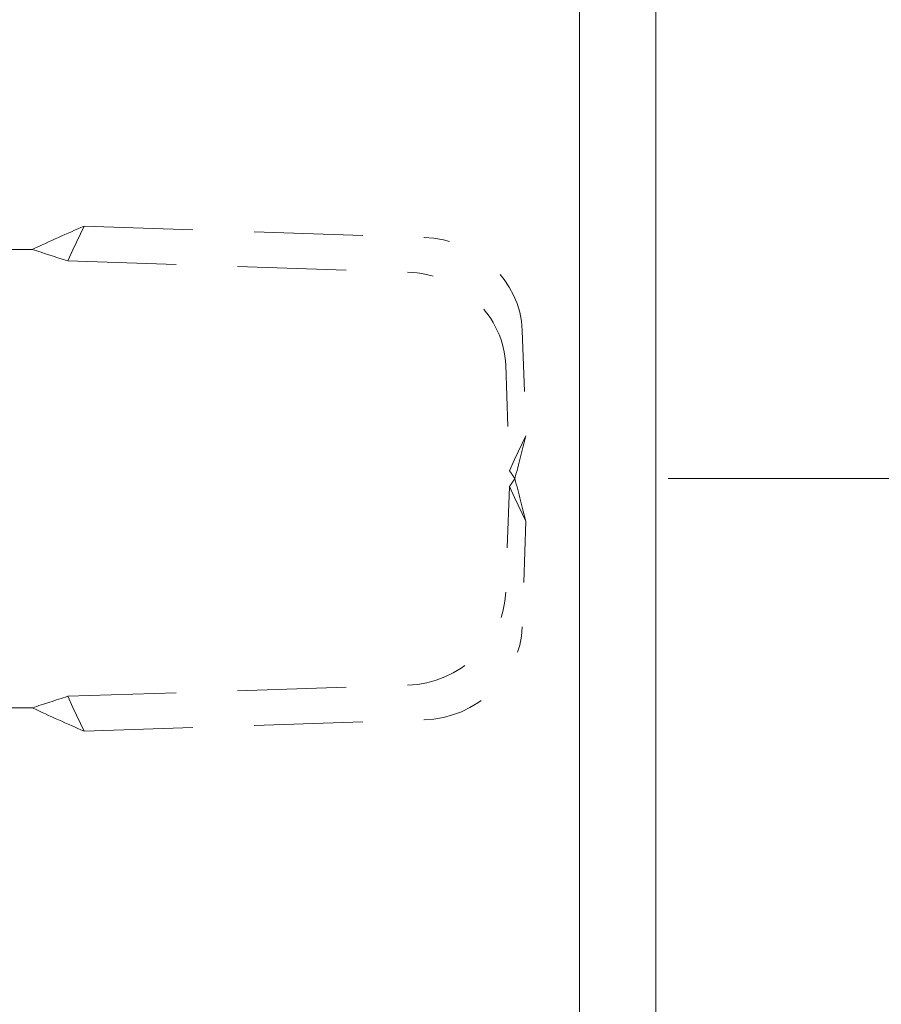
# Model space of a CAD drawing. Header units: inches. Extents: x 6 to 130, y 8 to 87.
# Tile 10 of 16: x 46.78 to 48.19, y 40.93 to 42.54. Entities that reach past the tile are written whole.
import ezdxf

# ---------------------------------------------------------------- set-up
doc = ezdxf.new("R2010")
doc.units = ezdxf.units.IN
doc.header["$LTSCALE"] = 4
doc.header["$MEASUREMENT"] = 0
doc.linetypes.add('DASHED', pattern=[0.2067, 0.1654, -0.0413])
for name, color, linetype, lineweight in [('Dimension (ANSI)', 7, 'Continuous', 5), ('Hidden (ANSI)', 7, 'DASHED', 5), ('Visible (ANSI)', 7, 'Continuous', 5)]:
    doc.layers.add(name, color=color, linetype=linetype, lineweight=lineweight)
doc.styles.add('Note Text (ANSI)', font='RomanS.shx')
doc.dimstyles.new('Default (ANSI)', dxfattribs={"dimscale": 4, "dimtxt": 0.125, "dimasz": 0.098425, "dimexe": 0.125, "dimexo": 0.0625, "dimgap": 0.031496, "dimtad": 0, "dimtih": 1, "dimtoh": 1, "dimrnd": 1e-08, "dimzin": 0, "dimdsep": 46, "dimtxsty": 'Note Text (ANSI)', "dimcen": 0.09, "dimdle": 0.393701, "dimclrd": 256, "dimclre": 256, "dimclrt": 256, "dimadec": 0, "dimazin": 0, "dimtfac": 0.96, "dimtofl": 0, "dimtmove": 0, "dimatfit": 3, "dimfxl": 1, "dimtolj": 1, "dimtzin": 4, "dimlwd": -1, "dimlwe": -1, "dimarcsym": 0})

# ---------------------------------------------------------------- blocks, each defined once
blk = doc.blocks.new('*D15')
at = {"layer": 'Defpoints', "color": 0, "transparency": 16777216}
for p in [(47.7331, 53.7856), (47.5878, 41.7876), (50.2527, 41.7876)]:
    blk.add_point(p, dxfattribs=at)
at = {"layer": 'Dimension (ANSI)', "transparency": 16777216}
for p, q in [((47.9831, 53.7856), (50.7527, 53.7856)), ((50.2527, 53.3919), (50.2527, 48.1626)), ((50.2527, 42.1813), (50.2527, 47.4106)), ((47.8378, 41.7876), (50.7527, 41.7876))]:
    blk.add_line(p, q, dxfattribs=at)
for points in [[(50.1871, 53.3919), (50.3184, 53.3919), (50.2527, 53.7856)], [(50.1871, 42.1813), (50.3184, 42.1813), (50.2527, 41.7876)]]:
    blk.add_solid(points, dxfattribs=at)
at = {"layer": 'Dimension (ANSI)', "transparency": 16777216, "insert": (50.2527, 47.7866), "char_height": 0.5, "attachment_point": 5, "style": 'Note Text (ANSI)'}
blk.add_mtext('\\A1;12.00', dxfattribs=at)
blk = doc.blocks.new('*D16')
at = {"layer": 'Defpoints', "color": 0, "transparency": 16777216}
for p in [(45.8181, 41.7856), (47.8181, 39.2309), (47.8181, 37.0434)]:
    blk.add_point(p, dxfattribs=at)
at = {"layer": 'Dimension (ANSI)', "transparency": 16777216}
for p, q in [((45.8181, 41.5356), (45.8181, 38.7309)), ((46.2118, 39.2309), (47.4244, 39.2309)), ((47.8181, 39.2309), (49.1218, 39.2309))]:
    blk.add_line(p, q, dxfattribs=at)
for points in [[(46.2118, 39.2965), (46.2118, 39.1652), (45.8181, 39.2309)], [(47.4244, 39.2965), (47.4244, 39.1652), (47.8181, 39.2309)]]:
    blk.add_solid(points, dxfattribs=at)
at = {"layer": 'Dimension (ANSI)', "transparency": 16777216, "insert": (50.0097, 39.2309), "char_height": 0.5, "attachment_point": 5, "style": 'Note Text (ANSI)'}
blk.add_mtext('\\A1;2.00', dxfattribs=at)

msp = doc.modelspace()

# ---------------------------------------------------------------- linework, layer by layer
at = {"layer": 'Hidden (ANSI)', "ltscale": 0.051019}
for p, q in [((46.8851, 42.1995), (46.8668, 42.1609)), ((47.6058, 41.8572), (47.5874, 41.8186)), ((47.6058, 41.7179), (47.5874, 41.7566)), ((46.8851, 41.3756), (46.8668, 41.4143))]:
    msp.add_line(p, q, dxfattribs=at)
at = {"layer": 'Hidden (ANSI)', "ltscale": 0.268074}
for p, q in [((46.8851, 42.1995), (47.4397, 42.1814)), ((46.8582, 42.1428), (47.4128, 42.1247)), ((46.8582, 41.4323), (47.4128, 41.4504)), ((46.8851, 41.3756), (47.4397, 41.3937))]:
    msp.add_line(p, q, dxfattribs=at)
at = {"layer": 'Hidden (ANSI)', "ltscale": 0.01941}
for p, q in [((46.7594, 42.1616), (46.8004, 42.1616)), ((46.7594, 41.4136), (46.8004, 41.4136))]:
    msp.add_line(p, q, dxfattribs=at)
at = {"layer": 'Hidden (ANSI)', "ltscale": 0.023769}
for p, q in [((46.8668, 42.1609), (46.8582, 42.1428)), ((47.5874, 41.8186), (47.5789, 41.8005)), ((47.5874, 41.7566), (47.5789, 41.7747)), ((46.8668, 41.4143), (46.8582, 41.4323))]:
    msp.add_line(p, q, dxfattribs=at)
at = {"layer": 'Hidden (ANSI)', "ltscale": 0.087914}
for p, q in [((47.5999, 42.0296), (47.6058, 41.8572)), ((47.5729, 41.9728), (47.5789, 41.8005)), ((47.5789, 41.7747), (47.5729, 41.6023)), ((47.6058, 41.7179), (47.5999, 41.5456))]:
    msp.add_line(p, q, dxfattribs=at)
at = {"layer": 'Hidden (ANSI)', "ltscale": 0.117691}
for centre, major_axis, start_param, end_param in [((47.4448, 42.0346), (-0.1422, 0.0676), 3.585041, 5.155837), ((47.4179, 41.9779), (0.1422, -0.0676), 0.443448, 2.014245), ((47.4179, 41.5973), (-0.1422, -0.0676), 1.127348, 2.698144), ((47.4448, 41.5405), (0.1422, 0.0676), 4.268941, 5.839737)]:
    msp.add_ellipse(centre, major_axis=major_axis, ratio=0.91706, start_param=start_param, end_param=end_param, dxfattribs=at)
at = {"layer": 'Hidden (ANSI)', "ltscale": 0.044857}
for points in [[(46.8004, 42.1616), (46.8289, 42.1749), (46.8575, 42.1881), (46.8851, 42.1995)], [(46.8004, 41.4136), (46.8289, 41.4003), (46.8575, 41.3871), (46.8851, 41.3756)]]:
    msp.add_open_spline(points, degree=3, dxfattribs=at)
at = {"layer": 'Hidden (ANSI)', "ltscale": 0.028861}
for points in [[(46.8004, 42.1616), (46.8197, 42.1554), (46.839, 42.1492), (46.8582, 42.1428)], [(46.8004, 41.4136), (46.8197, 41.4198), (46.839, 41.4259), (46.8582, 41.4323)]]:
    msp.add_open_spline(points, degree=3, dxfattribs=at)
at = {"layer": 'Hidden (ANSI)', "ltscale": 0.035101}
for points in [[(47.6058, 41.8572), (47.6004, 41.8352), (47.5941, 41.8114), (47.5878, 41.7876)], [(47.5878, 41.7876), (47.5941, 41.7638), (47.6004, 41.7399), (47.6058, 41.7179)]]:
    msp.add_open_spline(points, degree=3, dxfattribs=at)
at = {"layer": 'Hidden (ANSI)', "ltscale": 0.007432}
for points in [[(47.5789, 41.8005), (47.5819, 41.7963), (47.5848, 41.792), (47.5878, 41.7876)], [(47.5878, 41.7876), (47.5848, 41.7832), (47.5819, 41.7788), (47.5789, 41.7747)]]:
    msp.add_open_spline(points, degree=3, dxfattribs=at)
at = {"layer": 'Visible (ANSI)'}
for p, q in [((47.8181, 53.7006), (47.8181, 29.8707)), ((47.6931, 53.5756), (47.6931, 29.9957))]:
    msp.add_line(p, q, dxfattribs=at)

# ---------------------------------------------------------------- dimensions: what is measured, and where the dimension line sits
at = {"layer": 'Dimension (ANSI)'}
for base, p1, p2, angle, override, picture, middle in [((50.2527, 41.7876), (47.7331, 53.7856), (47.5878, 41.7876), 270, {"dimdec": 2, "dimtp": 0, "dimtm": 0, "dimtdec": 2, "dimatfit": 1}, '*D15', (50.2527, 47.7866)), ((47.8181, 39.2309), (45.8181, 41.7856), (47.8181, 37.0434), 180, {"dimtih": 0, "dimtoh": 0, "dimdec": 2, "dimse2": 1, "dimtp": 0, "dimtm": 0, "dimtdec": 2, "dimatfit": 2}, '*D16', (50.0097, 39.2309))]:
    dim = msp.add_linear_dim(base=base, p1=p1, p2=p2, angle=angle, dimstyle='Default (ANSI)', override=override, dxfattribs=at)
    dim.commit()
    dim.dimension.update_dxf_attribs({"geometry": picture, "text_midpoint": middle, "dimtype": 160})

doc.saveas('drawing.dxf')
